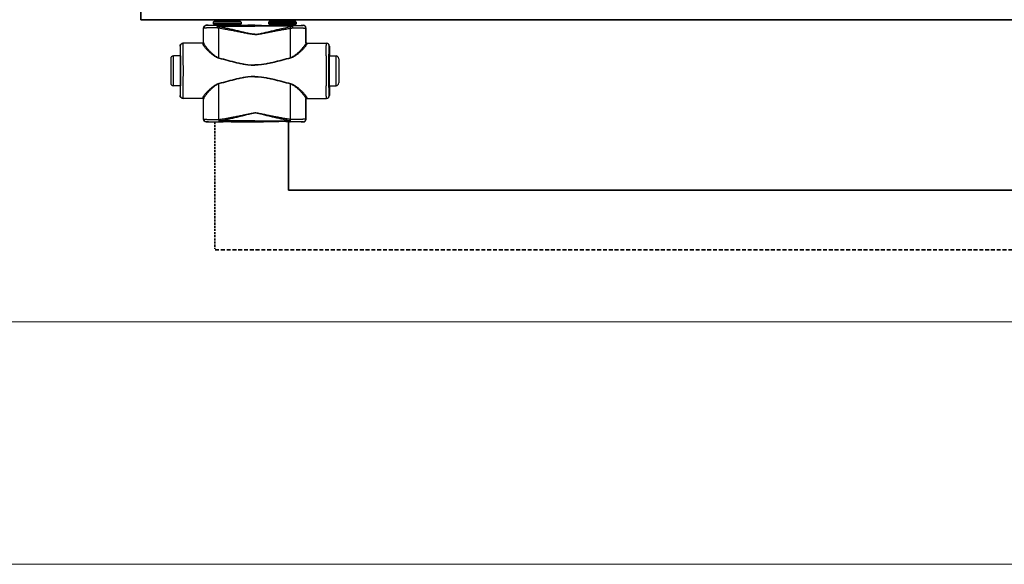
# Model space of a CAD drawing. Header units: millimetres. Extents: x 1279 to 58476, y -6899 to 74987.
# Tile 100 of 157: x 30800 to 31693, y -6899 to -6405. Entities that reach past the tile are written whole.
import ezdxf

# ---------------------------------------------------------------- set-up
doc = ezdxf.new("R2010")
doc.units = ezdxf.units.MM
for name, pattern in [('phl_thick', [0]), ('VERDECKT', [9.525, 6.35, -3.175]), ('ČÁRKOVANÁ', [0.75, 0.5, -0.25])]:
    doc.linetypes.add(name, pattern=pattern)
for name, color, linetype, lineweight in [('UT_POTRUBI - PŘÍVOD', 1, 'Continuous', 35), ('UT_POTRUBI - ZPÁTEČKA', 5, 'ČÁRKOVANÁ', 35), ('UT_SCHÉMA_PŘÍVOD', 10, 'Continuous', 35), ('UT_SCHÉMA_ZPÁTEČKA', 172, 'VERDECKT', 35), ('UT_ZAŘÍZENÍ - OT', 3, 'Continuous', 35), ('VZT_50 POPIS - OBECNE', 7, 'Continuous', 5)]:
    doc.layers.add(name, color=color, linetype=linetype, lineweight=lineweight)

msp = doc.modelspace()

# ---------------------------------------------------------------- linework, layer by layer
at = {"color": 0, "linetype": 'Continuous'}
for p, q in [((30975.77, -6406.84), (30975.47, -6407.14)), ((31000.67, -6407.14), (30975.47, -6407.14)), ((30975.47, -6407.14), (30975.47, -6408.54)), ((30975.47, -6408.54), (30976.43, -6409.49)), ((30975.47, -6408.54), (31000.67, -6408.54)), ((31000.37, -6406.84), (30975.77, -6406.84)), ((30976.43, -6409.49), (30999.72, -6409.49)), ((30999.57, -6406.04), (30976.57, -6406.04)), ((30976.57, -6406.04), (30976.57, -6406.74)), ((30999.57, -6406.74), (30976.57, -6406.74)), ((30976.57, -6409.85), (30999.57, -6409.85)), ((30976.57, -6409.85), (30976.57, -6410.21)), ((30998.47, -6404.94), (30977.67, -6404.94)), ((30999.57, -6406.04), (30999.57, -6406.74)), ((30999.57, -6409.85), (30999.57, -6410.21)), ((31000.67, -6408.54), (30999.72, -6409.49)), ((31000.37, -6406.84), (31000.67, -6407.14)), ((31000.67, -6407.14), (31000.67, -6408.54)), ((31025.77, -6406.84), (31025.47, -6407.14)), ((31025.47, -6407.14), (31050.67, -6407.14)), ((31025.47, -6407.14), (31025.47, -6408.54)), ((31050.67, -6408.54), (31025.47, -6408.54)), ((31025.47, -6408.54), (31026.43, -6409.49)), ((31025.77, -6406.84), (31050.37, -6406.84)), ((31049.72, -6409.49), (31026.43, -6409.49)), ((31026.57, -6406.04), (31026.57, -6406.74)), ((31026.57, -6406.04), (31049.57, -6406.04)), ((31026.57, -6406.74), (31049.57, -6406.74)), ((31049.57, -6409.85), (31026.57, -6409.85)), ((31026.57, -6409.85), (31026.57, -6410.21)), ((31027.67, -6404.94), (31048.47, -6404.94)), ((31049.57, -6406.04), (31049.57, -6406.74)), ((31049.57, -6409.85), (31049.57, -6410.21)), ((31050.67, -6408.54), (31049.72, -6409.49)), ((31050.37, -6406.84), (31050.67, -6407.14)), ((31050.67, -6407.14), (31050.67, -6408.54)), ((30966.7, -6412.66), (30966.57, -6412.54)), ((30966.57, -6425.54), (30966.57, -6412.54)), ((30969.2, -6410.16), (30969.07, -6410.04)), ((30970.73, -6410.04), (30969.07, -6410.04)), ((30971.07, -6410.14), (30970.73, -6410.04)), ((30984.22, -6410.23), (30979.37, -6410.23)), ((30979.37, -6410.93), (30979.37, -6410.23)), ((30979.37, -6410.93), (31013.07, -6410.93)), ((31013.07, -6410.23), (30991.93, -6410.23)), ((31006.82, -6410.04), (31005.07, -6410.14)), ((31013.07, -6410.04), (31006.82, -6410.04)), ((31013.07, -6410.04), (31019.33, -6410.04)), ((31013.07, -6410.23), (31034.22, -6410.23)), ((31046.78, -6410.93), (31013.07, -6410.93)), ((31019.33, -6410.04), (31021.07, -6410.14)), ((31041.93, -6410.23), (31046.78, -6410.23)), ((31046.78, -6410.93), (31046.78, -6410.23)), ((31055.07, -6410.14), (31055.42, -6410.04)), ((31055.42, -6410.04), (31057.07, -6410.04)), ((31056.95, -6410.16), (31057.07, -6410.04)), ((31059.45, -6412.66), (31059.57, -6412.54)), ((31059.57, -6425.54), (31059.57, -6412.54)), ((30965.88, -6426.34), (30947.87, -6426.34)), ((30966.57, -6425.54), (30966.68, -6425.54)), ((31059.57, -6425.54), (31059.47, -6425.54)), ((31060.27, -6426.34), (31078.27, -6426.34)), ((30945.58, -6428.84), (30945.37, -6428.84)), ((30945.37, -6428.84), (30945.37, -6436.99)), ((31080.57, -6428.84), (31080.77, -6428.84)), ((31080.77, -6428.84), (31080.77, -6436.99)), ((30936.87, -6440.34), (30936.87, -6462.34)), ((30945.62, -6437.84), (30939.37, -6437.84)), ((30939.37, -6464.84), (30939.37, -6437.84)), ((30945.37, -6436.99), (30945.58, -6437.34)), ((30945.77, -6437.35), (30945.77, -6437.34)), ((31080.38, -6437.35), (31080.38, -6437.34)), ((31080.53, -6437.84), (31086.77, -6437.84)), ((31080.77, -6436.99), (31080.57, -6437.34)), ((31086.77, -6464.84), (31086.77, -6437.84)), ((31089.27, -6440.34), (31089.27, -6462.34)), ((30945.62, -6464.84), (30939.37, -6464.84)), ((30945.58, -6465.34), (30945.37, -6465.69)), ((30945.37, -6465.69), (30945.37, -6473.84)), ((30945.77, -6465.34), (30945.77, -6465.33)), ((31080.38, -6465.34), (31080.38, -6465.33)), ((31080.53, -6464.84), (31086.77, -6464.84)), ((31080.57, -6465.34), (31080.77, -6465.69)), ((31080.77, -6465.69), (31080.77, -6473.84)), ((30945.37, -6473.84), (30945.58, -6473.84)), ((30965.88, -6476.34), (30947.87, -6476.34)), ((30966.68, -6477.14), (30966.57, -6477.14)), ((30966.57, -6495.24), (30966.57, -6477.14)), ((31059.47, -6477.14), (31059.57, -6477.14)), ((31059.57, -6495.24), (31059.57, -6477.14)), ((31060.27, -6476.34), (31078.27, -6476.34)), ((31080.77, -6473.84), (31080.57, -6473.84)), ((30966.57, -6495.24), (30966.69, -6495.12)), ((30969.07, -6497.74), (30969.19, -6497.62)), ((30970.73, -6497.74), (30969.07, -6497.74)), ((30971.07, -6497.63), (30970.73, -6497.74)), ((30980.62, -6495.49), (30980.8, -6495.49)), ((30980.94, -6497.55), (30981.12, -6497.55)), ((31013.07, -6496.8), (30981.12, -6496.8)), ((30981.12, -6497.55), (30981.12, -6496.8)), ((30981.12, -6497.55), (30982.38, -6497.55)), ((30993.77, -6497.55), (31013.07, -6497.55)), ((31006.82, -6497.74), (31005.07, -6497.63)), ((31013.07, -6497.74), (31006.82, -6497.74)), ((31013.07, -6496.8), (31045.03, -6496.8)), ((31032.38, -6497.55), (31013.07, -6497.55)), ((31013.07, -6497.74), (31019.33, -6497.74)), ((31019.33, -6497.74), (31021.07, -6497.63)), ((31045.03, -6497.55), (31043.77, -6497.55)), ((31045.03, -6497.55), (31045.03, -6496.8)), ((31045.21, -6497.55), (31045.03, -6497.55)), ((31045.53, -6495.49), (31045.35, -6495.49)), ((31055.07, -6497.63), (31055.42, -6497.74)), ((31055.42, -6497.74), (31057.07, -6497.74)), ((31057.07, -6497.74), (31056.96, -6497.62)), ((31059.57, -6495.24), (31059.46, -6495.12))]:
    msp.add_line(p, q, dxfattribs=at)
for centre, radius, start, end in [((30976.07, -6409.85), 0.5, 0, 45), ((30977.67, -6406.04), 1.1, 90, 180), ((30977.67, -6406.74), 1.1, 180, 185.21872), ((30998.47, -6406.04), 1.1, 0, 90), ((30998.47, -6406.74), 1.1, 354.78128, 0), ((31000.07, -6409.85), 0.5, 135, 180), ((31026.07, -6409.85), 0.5, 0, 45), ((31027.67, -6406.04), 1.1, 90, 180), ((31027.67, -6406.74), 1.1, 180, 185.21872), ((31048.47, -6406.04), 1.1, 0, 90), ((31048.47, -6406.74), 1.1, 354.78128, 0), ((31050.07, -6409.85), 0.5, 135, 180), ((30969.2, -6412.66), 2.5, 90.00246, 179.99754), ((31056.95, -6412.66), 2.5, 0.00246, 89.99754), ((30948.08, -6428.84), 2.5, 90.00225, 180.00111), ((30965.88, -6425.54), 0.8, 270.0036, 359.99724), ((31060.27, -6425.54), 0.8, 180.00276, 269.9964), ((31078.07, -6428.84), 2.5, 359.99889, 89.99775), ((30939.37, -6440.34), 2.5, 90, 180), ((28505.91, -6451.34), 2442.41, 359.68325, 0.31675), ((33520.24, -6451.34), 2442.41, 179.68325, 180.31675), ((31086.77, -6440.34), 2.5, 0, 90), ((30939.37, -6462.34), 2.5, 180, 270), ((31086.77, -6462.34), 2.5, 270, 0), ((30948.08, -6473.84), 2.5, 179.99889, 269.99775), ((30965.88, -6477.14), 0.8, 0.00276, 89.9964), ((31060.27, -6477.14), 0.8, 90.0036, 179.99724), ((31078.07, -6473.84), 2.5, 270.00225, 0.00111), ((30969.19, -6495.12), 2.5, 180.00246, 269.99754), ((31056.96, -6495.12), 2.5, 270.00246, 359.99754)]:
    msp.add_arc(centre, radius, start, end, dxfattribs=at)
at = {"color": 0, "linetype": 'Continuous', "extrusion": (0, 0, -1)}
for centre, major_axis, ratio, start_param, end_param in [((30969.07, -6412.54), (-1.77, 1.77), 0.999973, -0.785384, 0.785384), ((30988.07, -6410.14), (-17, 0), 0.005236, 4.941076, 6.283185), ((30988.07, -6410.14), (-17, 0), 0.005236, 3.141593, 4.483702), ((30947.87, -6428.84), (-2.5, 0), 0.999945, 0, 1.570796), ((30965.77, -6425.54), (-0.8, 0), 0.999986, -3.141593, -1.659157), ((30945.58, -6451.34), (0, 14), 0.010472, 0, 3.141593), ((30947.87, -6473.84), (-2.5, 0), 0.999945, -1.570796, 0), ((30965.77, -6477.14), (0.8, 0), 0.999986, -1.395381, 0), ((30969.07, -6495.24), (1.77, 1.77), 0.999973, -3.926977, -2.356208), ((30988.07, -6497.63), (-17, 0), 0.005236, 0, 1.229157), ((30988.07, -6497.63), (-17, 0), 0.005236, 1.912436, 3.141593)]:
    msp.add_ellipse(centre, major_axis=major_axis, ratio=ratio, start_param=start_param, end_param=end_param, dxfattribs=at)
at = {"color": 0, "linetype": 'Continuous'}
for centre, major_axis, ratio, start_param, end_param in [((31038.07, -6410.14), (17, 0), 0.005236, 3.141593, 4.483702), ((31038.07, -6410.14), (17, 0), 0.005236, 4.941076, 6.283185), ((31057.07, -6412.54), (1.77, 1.77), 0.999973, -0.785384, 0.785384), ((31060.37, -6425.54), (0.8, 0), 0.999986, -3.141593, -1.659157), ((31078.27, -6428.84), (2.5, 0), 0.999945, 0, 1.570796), ((31080.57, -6451.34), (0, 14), 0.010472, 0, 3.141593), ((31060.37, -6477.14), (-0.8, 0), 0.999986, -1.395381, 0), ((31078.27, -6473.84), (2.5, 0), 0.999945, -1.570796, 0), ((31038.07, -6497.63), (17, 0), 0.005236, 1.912436, 3.141593), ((31038.07, -6497.63), (17, 0), 0.005236, 0, 1.229157), ((31057.07, -6495.24), (-1.77, 1.77), 0.999973, -3.926977, -2.356208)]:
    msp.add_ellipse(centre, major_axis=major_axis, ratio=ratio, start_param=start_param, end_param=end_param, dxfattribs=at)
for points, knots in [([(30978.76, -6412.35), (30977.92, -6412.35), (30976.32, -6412.36), (30974.35, -6412.38), (30972.89, -6412.4), (30971.88, -6412.42), (30970.95, -6412.44), (30970.1, -6412.46), (30969.34, -6412.48), (30968.67, -6412.5), (30968.09, -6412.53), (30967.67, -6412.55), (30967.38, -6412.57), (30967.21, -6412.58), (30967.06, -6412.59), (30966.93, -6412.6), (30966.84, -6412.62), (30966.76, -6412.63), (30966.72, -6412.64), (30966.7, -6412.65), (30966.7, -6412.66)], [0, 0, 0, 0, 0.207034, 0.39928, 0.488214, 0.57154, 0.648707, 0.71921, 0.782588, 0.838437, 0.886403, 0.926186, 0.942933, 0.957549, 0.970012, 0.98031, 0.988432, 0.994377, 0.998178, 1, 1, 1, 1]), ([(30966.71, -6426.08), (30966.71, -6424.95), (30966.7, -6420.48), (30966.7, -6416.01), (30966.7, -6412.66)], [0, 0, 0, 0, 0.250733, 1, 1, 1, 1]), ([(30979.37, -6410.23), (30978.67, -6410.23), (30977.31, -6410.23), (30975.65, -6410.22), (30974.41, -6410.22), (30973.56, -6410.21), (30972.78, -6410.21), (30972.06, -6410.21), (30971.42, -6410.2), (30970.85, -6410.2), (30970.37, -6410.19), (30970.01, -6410.19), (30969.77, -6410.18), (30969.63, -6410.18), (30969.5, -6410.18), (30969.4, -6410.17), (30969.32, -6410.17), (30969.28, -6410.17), (30969.25, -6410.17), (30969.23, -6410.17), (30969.21, -6410.17), (30969.2, -6410.16), (30969.2, -6410.16), (30969.2, -6410.16)], [0, 0, 0, 0, 0.207653, 0.400343, 0.489423, 0.572844, 0.650059, 0.720565, 0.783909, 0.839692, 0.887568, 0.927242, 0.943927, 0.958477, 0.970869, 0.981088, 0.989117, 0.992306, 0.994945, 0.997032, 0.998568, 0.999554, 1, 1, 1, 1]), ([(30979.37, -6410.23), (30979.28, -6410.23), (30979.18, -6410.34), (30979.1, -6410.48), (30979.04, -6410.63), (30978.96, -6410.85), (30978.89, -6411.17), (30978.83, -6411.53), (30978.78, -6411.93), (30978.76, -6412.21), (30978.76, -6412.35)], [0, 0, 0, 0, 0.117156, 0.161001, 0.211236, 0.330442, 0.472834, 0.634922, 0.812344, 1, 1, 1, 1]), ([(30979.37, -6410.93), (30979.25, -6411.13), (30979.02, -6411.6), (30978.84, -6412.09), (30978.76, -6412.35)], [0, 0, 0, 0, 0.464895, 1, 1, 1, 1]), ([(30980.62, -6412.71), (30980.46, -6412.69), (30979.84, -6412.59), (30979.22, -6412.46), (30978.76, -6412.35)], [0, 0, 0, 0, 0.252579, 1, 1, 1, 1]), ([(30980.95, -6411.37), (30980.81, -6411.34), (30980.28, -6411.23), (30979.76, -6411.06), (30979.37, -6410.93)], [0, 0, 0, 0, 0.253704, 1, 1, 1, 1]), ([(30980.95, -6411.37), (30980.88, -6411.58), (30980.76, -6412.02), (30980.67, -6412.47), (30980.62, -6412.71)], [0, 0, 0, 0, 0.464569, 1, 1, 1, 1]), ([(31013.07, -6418.35), (31013.07, -6418.35), (31012.38, -6418.35), (31011.01, -6418.27), (31008.95, -6417.99), (31006.92, -6417.64), (31004.21, -6417.13), (31000.83, -6416.47), (30996.78, -6415.67), (30992.74, -6414.89), (30988.7, -6414.13), (30984.66, -6413.4), (30981.97, -6412.93), (30980.62, -6412.71)], [0.5000015, 0.5000015, 0.5000015, 0.5000015, 0.500002, 0.5313979, 0.5627848, 0.5941575, 0.6255147, 0.6881766, 0.7507583, 0.8132458, 0.8756245, 0.9378805, 1, 1, 1, 1]), ([(30980.64, -6439.48), (30980.64, -6437.24), (30980.63, -6428.32), (30980.63, -6419.39), (30980.62, -6412.71)], [0, 0, 0, 0, 0.250952, 1, 1, 1, 1]), ([(31013.07, -6418.17), (31013.07, -6418.17), (31012.73, -6418.17), (31012.04, -6418.14), (31010.67, -6418.01), (31008.97, -6417.73), (31006.94, -6417.3), (31004.93, -6416.85), (31002.92, -6416.38), (31000.25, -6415.74), (30996.92, -6414.94), (30992.92, -6413.99), (30988.93, -6413.08), (30984.94, -6412.2), (30982.28, -6411.64), (30980.95, -6411.37)], [0.499995, 0.499995, 0.499995, 0.499995, 0.4999958, 0.5157333, 0.5314718, 0.5629204, 0.5943483, 0.6257534, 0.6571339, 0.6884877, 0.7511054, 0.813586, 0.8759088, 0.9380534, 1, 1, 1, 1]), ([(30991.93, -6410.23), (30991.29, -6410.23), (30990.01, -6410.26), (30988.07, -6410.28), (30986.14, -6410.26), (30984.86, -6410.23), (30984.22, -6410.23)], [0, 0, 0, 0, 0.248355, 0.5, 0.751645, 1, 1, 1, 1]), ([(31013.07, -6418.17), (31013.07, -6418.17), (31013.42, -6418.17), (31014.11, -6418.14), (31015.48, -6418.01), (31017.18, -6417.73), (31019.21, -6417.3), (31021.22, -6416.85), (31023.23, -6416.38), (31025.9, -6415.74), (31029.23, -6414.94), (31033.23, -6413.99), (31037.22, -6413.08), (31041.21, -6412.2), (31043.87, -6411.64), (31045.2, -6411.37)], [0.499995, 0.499995, 0.499995, 0.499995, 0.4999958, 0.5157333, 0.5314718, 0.5629204, 0.5943483, 0.6257534, 0.6571339, 0.6884877, 0.7511054, 0.813586, 0.8759088, 0.9380534, 1, 1, 1, 1]), ([(31013.07, -6418.35), (31013.07, -6418.35), (31013.76, -6418.35), (31015.14, -6418.27), (31017.19, -6417.99), (31019.23, -6417.64), (31021.94, -6417.13), (31025.32, -6416.47), (31029.37, -6415.67), (31033.41, -6414.89), (31037.45, -6414.13), (31041.49, -6413.4), (31044.18, -6412.93), (31045.53, -6412.71)], [0.5000015, 0.5000015, 0.5000015, 0.5000015, 0.500002, 0.5313979, 0.5627848, 0.5941575, 0.6255147, 0.6881766, 0.7507583, 0.8132458, 0.8756245, 0.9378805, 1, 1, 1, 1]), ([(31034.22, -6410.23), (31034.86, -6410.23), (31036.14, -6410.26), (31038.07, -6410.28), (31040.01, -6410.26), (31041.29, -6410.23), (31041.93, -6410.23)], [0, 0, 0, 0, 0.248355, 0.5, 0.751645, 1, 1, 1, 1]), ([(31045.2, -6411.37), (31045.34, -6411.34), (31045.87, -6411.23), (31046.39, -6411.06), (31046.78, -6410.93)], [0, 0, 0, 0, 0.253704, 1, 1, 1, 1]), ([(31045.2, -6411.37), (31045.27, -6411.58), (31045.39, -6412.02), (31045.48, -6412.47), (31045.53, -6412.71)], [0, 0, 0, 0, 0.464569, 1, 1, 1, 1]), ([(31045.51, -6439.48), (31045.51, -6437.24), (31045.52, -6428.32), (31045.52, -6419.39), (31045.53, -6412.71)], [0, 0, 0, 0, 0.250952, 1, 1, 1, 1]), ([(31045.53, -6412.71), (31045.69, -6412.69), (31046.31, -6412.59), (31046.93, -6412.46), (31047.39, -6412.35)], [0, 0, 0, 0, 0.252579, 1, 1, 1, 1]), ([(31046.78, -6410.23), (31047.48, -6410.23), (31048.84, -6410.23), (31050.5, -6410.22), (31051.74, -6410.22), (31052.58, -6410.21), (31053.37, -6410.21), (31054.09, -6410.21), (31054.73, -6410.2), (31055.29, -6410.2), (31055.78, -6410.19), (31056.13, -6410.19), (31056.38, -6410.18), (31056.52, -6410.18), (31056.65, -6410.18), (31056.75, -6410.17), (31056.83, -6410.17), (31056.87, -6410.17), (31056.9, -6410.17), (31056.92, -6410.17), (31056.94, -6410.17), (31056.95, -6410.16), (31056.95, -6410.16), (31056.95, -6410.16)], [0, 0, 0, 0, 0.207653, 0.400343, 0.489423, 0.572844, 0.650059, 0.720565, 0.783909, 0.839692, 0.887568, 0.927242, 0.943927, 0.958477, 0.970869, 0.981088, 0.989117, 0.992306, 0.994945, 0.997032, 0.998568, 0.999554, 1, 1, 1, 1]), ([(31046.78, -6410.23), (31046.86, -6410.23), (31046.97, -6410.34), (31047.05, -6410.48), (31047.11, -6410.63), (31047.19, -6410.85), (31047.26, -6411.17), (31047.32, -6411.53), (31047.37, -6411.93), (31047.39, -6412.21), (31047.39, -6412.35)], [0, 0, 0, 0, 0.117156, 0.161001, 0.211236, 0.330442, 0.472834, 0.634922, 0.812344, 1, 1, 1, 1]), ([(31046.78, -6410.93), (31046.9, -6411.13), (31047.13, -6411.6), (31047.31, -6412.09), (31047.39, -6412.35)], [0, 0, 0, 0, 0.464895, 1, 1, 1, 1]), ([(31047.39, -6412.35), (31048.22, -6412.35), (31049.83, -6412.36), (31051.8, -6412.38), (31053.26, -6412.4), (31054.27, -6412.42), (31055.2, -6412.44), (31056.05, -6412.46), (31056.81, -6412.48), (31057.48, -6412.5), (31058.06, -6412.53), (31058.48, -6412.55), (31058.77, -6412.57), (31058.94, -6412.58), (31059.09, -6412.59), (31059.22, -6412.6), (31059.31, -6412.62), (31059.38, -6412.63), (31059.43, -6412.64), (31059.45, -6412.65), (31059.45, -6412.66)], [0, 0, 0, 0, 0.207034, 0.39928, 0.488214, 0.57154, 0.648707, 0.71921, 0.782588, 0.838437, 0.886403, 0.926186, 0.942933, 0.957549, 0.970012, 0.98031, 0.988432, 0.994377, 0.998178, 1, 1, 1, 1]), ([(31059.44, -6426.08), (31059.44, -6424.95), (31059.45, -6420.48), (31059.45, -6416.01), (31059.45, -6412.66)], [0, 0, 0, 0, 0.250733, 1, 1, 1, 1]), ([(30948.28, -6437.84), (30948.28, -6437), (30948.27, -6435.4), (30948.25, -6433.46), (30948.23, -6432.05), (30948.22, -6431.09), (30948.21, -6430.22), (30948.2, -6429.43), (30948.19, -6428.72), (30948.17, -6428.11), (30948.16, -6427.58), (30948.15, -6427.2), (30948.14, -6426.94), (30948.13, -6426.79), (30948.12, -6426.65), (30948.11, -6426.54), (30948.11, -6426.46), (30948.1, -6426.4), (30948.09, -6426.36), (30948.09, -6426.34), (30948.09, -6426.34), (30948.08, -6426.34)], [0, 0, 0, 0, 0.218984, 0.416191, 0.505653, 0.588551, 0.664564, 0.733396, 0.794781, 0.848478, 0.894279, 0.932006, 0.947796, 0.961515, 0.973152, 0.982695, 0.990138, 0.995479, 0.998726, 0.999584, 1, 1, 1, 1]), ([(30965.88, -6426.34), (30965.88, -6426.34), (30965.88, -6426.34), (30965.88, -6426.35), (30965.88, -6426.36), (30965.89, -6426.38), (30965.89, -6426.42), (30965.89, -6426.47), (30965.9, -6426.55), (30965.9, -6426.64), (30965.9, -6426.74), (30965.91, -6426.82), (30965.91, -6426.86)], [0, 0, 0, 0, 0.005122, 0.017304, 0.037118, 0.064661, 0.143035, 0.252499, 0.393016, 0.564526, 0.766907, 1, 1, 1, 1]), ([(30966.71, -6426.08), (30966.71, -6426.18), (30966.66, -6426.38), (30966.49, -6426.64), (30966.22, -6426.82), (30966.01, -6426.86), (30965.91, -6426.86)], [0, 0, 0, 0, 0.247572, 0.496581, 0.747591, 1, 1, 1, 1]), ([(30965.91, -6426.86), (30965.91, -6426.92), (30965.93, -6427.06), (30966, -6427.28), (30966.11, -6427.53), (30966.32, -6427.92), (30966.68, -6428.46), (30967.21, -6429.17), (30967.85, -6429.95), (30968.89, -6431.13), (30970.39, -6432.72), (30972.43, -6434.68), (30974.34, -6436.32), (30976.04, -6437.59), (30977.9, -6438.79), (30979.44, -6439.52), (30980.53, -6439.82)], [0, 0, 0, 0, 0.009694, 0.02127, 0.034861, 0.050494, 0.087694, 0.13227, 0.183417, 0.240322, 0.368483, 0.511765, 0.666448, 0.747227, 0.829948, 1, 1, 1, 1]), ([(30966.68, -6425.54), (30966.68, -6425.54), (30966.68, -6425.54), (30966.68, -6425.55), (30966.68, -6425.56), (30966.69, -6425.58), (30966.69, -6425.62), (30966.69, -6425.68), (30966.7, -6425.75), (30966.7, -6425.85), (30966.7, -6425.96), (30966.71, -6426.03), (30966.71, -6426.08)], [0, 0, 0, 0, 0.005057, 0.017214, 0.037015, 0.06455, 0.142921, 0.252392, 0.392925, 0.564459, 0.766871, 1, 1, 1, 1]), ([(30966.71, -6426.08), (30966.71, -6426.14), (30966.73, -6426.29), (30966.8, -6426.52), (30966.9, -6426.78), (30967.1, -6427.18), (30967.43, -6427.74), (30967.94, -6428.47), (30968.54, -6429.28), (30969.52, -6430.49), (30970.93, -6432.12), (30972.86, -6434.14), (30974.68, -6435.83), (30976.29, -6437.14), (30978.07, -6438.4), (30979.57, -6439.17), (30980.64, -6439.48)], [0, 0, 0, 0, 0.010286, 0.022433, 0.036551, 0.052653, 0.090607, 0.135698, 0.187142, 0.244158, 0.372094, 0.514728, 0.6685, 0.748767, 0.830965, 1, 1, 1, 1]), ([(31059.44, -6426.08), (31059.44, -6426.14), (31059.42, -6426.29), (31059.35, -6426.52), (31059.25, -6426.78), (31059.05, -6427.18), (31058.72, -6427.74), (31058.21, -6428.47), (31057.61, -6429.28), (31056.63, -6430.49), (31055.22, -6432.12), (31053.29, -6434.14), (31051.47, -6435.83), (31049.85, -6437.14), (31048.08, -6438.4), (31046.58, -6439.17), (31045.51, -6439.48)], [0, 0, 0, 0, 0.010286, 0.022433, 0.036551, 0.052653, 0.090607, 0.135698, 0.187142, 0.244158, 0.372094, 0.514728, 0.6685, 0.748767, 0.830965, 1, 1, 1, 1]), ([(31060.24, -6426.86), (31060.24, -6426.92), (31060.22, -6427.06), (31060.15, -6427.28), (31060.04, -6427.53), (31059.83, -6427.92), (31059.47, -6428.46), (31058.94, -6429.17), (31058.3, -6429.95), (31057.26, -6431.13), (31055.76, -6432.72), (31053.72, -6434.68), (31051.81, -6436.32), (31050.11, -6437.59), (31048.25, -6438.79), (31046.71, -6439.52), (31045.62, -6439.82)], [0, 0, 0, 0, 0.009694, 0.02127, 0.034861, 0.050494, 0.087694, 0.13227, 0.183417, 0.240322, 0.368483, 0.511765, 0.666448, 0.747227, 0.829948, 1, 1, 1, 1]), ([(31059.47, -6425.54), (31059.47, -6425.54), (31059.47, -6425.54), (31059.47, -6425.55), (31059.46, -6425.56), (31059.46, -6425.58), (31059.46, -6425.62), (31059.46, -6425.68), (31059.45, -6425.75), (31059.45, -6425.85), (31059.45, -6425.96), (31059.44, -6426.03), (31059.44, -6426.08)], [0, 0, 0, 0, 0.005057, 0.017214, 0.037015, 0.06455, 0.142921, 0.252392, 0.392925, 0.564459, 0.766871, 1, 1, 1, 1]), ([(31059.44, -6426.08), (31059.44, -6426.18), (31059.48, -6426.38), (31059.66, -6426.64), (31059.93, -6426.82), (31060.14, -6426.86), (31060.24, -6426.86)], [0, 0, 0, 0, 0.247572, 0.496581, 0.747591, 1, 1, 1, 1]), ([(31060.27, -6426.34), (31060.27, -6426.34), (31060.27, -6426.34), (31060.27, -6426.35), (31060.26, -6426.36), (31060.26, -6426.38), (31060.26, -6426.42), (31060.26, -6426.47), (31060.25, -6426.55), (31060.25, -6426.64), (31060.25, -6426.74), (31060.24, -6426.82), (31060.24, -6426.86)], [0, 0, 0, 0, 0.005122, 0.017304, 0.037118, 0.064661, 0.143035, 0.252499, 0.393016, 0.564526, 0.766907, 1, 1, 1, 1]), ([(31077.87, -6437.84), (31077.87, -6437), (31077.88, -6435.4), (31077.9, -6433.46), (31077.92, -6432.05), (31077.93, -6431.09), (31077.94, -6430.22), (31077.95, -6429.43), (31077.96, -6428.72), (31077.98, -6428.11), (31077.99, -6427.58), (31078, -6427.2), (31078.01, -6426.94), (31078.02, -6426.79), (31078.03, -6426.65), (31078.03, -6426.54), (31078.04, -6426.46), (31078.05, -6426.4), (31078.06, -6426.36), (31078.06, -6426.34), (31078.06, -6426.34), (31078.07, -6426.34)], [0, 0, 0, 0, 0.218984, 0.416191, 0.505653, 0.588551, 0.664564, 0.733396, 0.794781, 0.848478, 0.894279, 0.932006, 0.947796, 0.961515, 0.973152, 0.982695, 0.990138, 0.995479, 0.998726, 0.999584, 1, 1, 1, 1]), ([(30945.77, -6437.34), (30945.76, -6436.71), (30945.75, -6435.52), (30945.74, -6434.07), (30945.72, -6433.02), (30945.71, -6432.32), (30945.7, -6431.68), (30945.69, -6431.1), (30945.68, -6430.58), (30945.66, -6430.13), (30945.65, -6429.74), (30945.64, -6429.47), (30945.63, -6429.28), (30945.62, -6429.16), (30945.62, -6429.07), (30945.61, -6428.99), (30945.61, -6428.93), (30945.6, -6428.88), (30945.59, -6428.86), (30945.59, -6428.84), (30945.58, -6428.84)], [0, 0, 0, 0, 0.221931, 0.420259, 0.509783, 0.592499, 0.668149, 0.736495, 0.797321, 0.850436, 0.895675, 0.932895, 0.948462, 0.961984, 0.973451, 0.982856, 0.990196, 0.99547, 0.998697, 1, 1, 1, 1]), ([(31080.38, -6437.34), (31080.39, -6436.71), (31080.4, -6435.52), (31080.41, -6434.07), (31080.43, -6433.02), (31080.44, -6432.32), (31080.45, -6431.68), (31080.46, -6431.1), (31080.47, -6430.58), (31080.49, -6430.13), (31080.5, -6429.74), (31080.51, -6429.47), (31080.52, -6429.28), (31080.52, -6429.16), (31080.53, -6429.07), (31080.54, -6428.99), (31080.54, -6428.93), (31080.55, -6428.88), (31080.56, -6428.86), (31080.56, -6428.84), (31080.57, -6428.84)], [0, 0, 0, 0, 0.221931, 0.420259, 0.509783, 0.592499, 0.668149, 0.736495, 0.797321, 0.850436, 0.895675, 0.932895, 0.948462, 0.961984, 0.973451, 0.982856, 0.990196, 0.99547, 0.998697, 1, 1, 1, 1]), ([(30945.77, -6465.33), (30945.79, -6463.13), (30945.81, -6458.47), (30945.82, -6451.34), (30945.81, -6444.21), (30945.79, -6439.55), (30945.77, -6437.35)], [0, 0, 0, 0, 0.235226, 0.499987, 0.764754, 1, 1, 1, 1]), ([(30980.64, -6439.48), (30980.63, -6439.51), (30980.6, -6439.62), (30980.56, -6439.73), (30980.53, -6439.82)], [0, 0, 0, 0, 0.258378, 1, 1, 1, 1]), ([(30980.53, -6439.82), (30983.2, -6440.53), (30987.2, -6441.61), (30992.56, -6442.98), (30996.6, -6443.95), (31000.66, -6444.83), (31004.77, -6445.56), (31008.22, -6445.97), (31010.99, -6446.14), (31012.38, -6446.17), (31013.07, -6446.17), (31013.07, -6446.17)], [0, 0, 0, 0, 0.1245061, 0.1869228, 0.2494269, 0.3120016, 0.3746311, 0.4372993, 0.4686472, 0.4999998, 0.5, 0.5, 0.5, 0.5]), ([(30980.64, -6439.48), (30983.29, -6440.22), (30987.27, -6441.33), (30992.61, -6442.73), (30996.64, -6443.73), (31000.69, -6444.64), (31004.78, -6445.39), (31008.22, -6445.82), (31010.99, -6446), (31012.38, -6446.03), (31013.07, -6446.03), (31013.07, -6446.03)], [0, 0, 0, 0, 0.1244767, 0.1868883, 0.2493924, 0.3119715, 0.3746087, 0.437287, 0.4686409, 0.4999998, 0.5, 0.5, 0.5, 0.5]), ([(31045.51, -6439.48), (31042.86, -6440.22), (31038.87, -6441.33), (31033.54, -6442.73), (31029.51, -6443.73), (31025.46, -6444.64), (31021.37, -6445.39), (31017.93, -6445.82), (31015.16, -6446), (31013.77, -6446.03), (31013.07, -6446.03), (31013.07, -6446.03)], [0, 0, 0, 0, 0.1244767, 0.1868883, 0.2493924, 0.3119715, 0.3746087, 0.437287, 0.4686409, 0.4999998, 0.5, 0.5, 0.5, 0.5]), ([(31045.62, -6439.82), (31042.95, -6440.53), (31038.95, -6441.61), (31033.59, -6442.98), (31029.55, -6443.95), (31025.49, -6444.83), (31021.38, -6445.56), (31017.93, -6445.97), (31015.16, -6446.14), (31013.77, -6446.17), (31013.07, -6446.17), (31013.07, -6446.17)], [0, 0, 0, 0, 0.1245061, 0.1869228, 0.2494269, 0.3120016, 0.3746311, 0.4372993, 0.4686472, 0.4999998, 0.5, 0.5, 0.5, 0.5]), ([(31045.51, -6439.48), (31045.52, -6439.51), (31045.55, -6439.62), (31045.59, -6439.73), (31045.62, -6439.82)], [0, 0, 0, 0, 0.258378, 1, 1, 1, 1]), ([(31080.38, -6465.33), (31080.36, -6463.13), (31080.34, -6458.47), (31080.33, -6451.34), (31080.34, -6444.21), (31080.36, -6439.55), (31080.38, -6437.35)], [0, 0, 0, 0, 0.235226, 0.499987, 0.764754, 1, 1, 1, 1]), ([(30980.53, -6462.86), (30979.44, -6463.16), (30977.9, -6463.88), (30976.04, -6465.09), (30974.34, -6466.36), (30972.43, -6468), (30970.39, -6469.96), (30968.89, -6471.54), (30967.85, -6472.73), (30967.21, -6473.51), (30966.68, -6474.22), (30966.32, -6474.76), (30966.11, -6475.15), (30966, -6475.39), (30965.93, -6475.62), (30965.91, -6475.76), (30965.91, -6475.82)], [0, 0, 0, 0, 0.170052, 0.252774, 0.333553, 0.488235, 0.631517, 0.759678, 0.816583, 0.86773, 0.912306, 0.949506, 0.965139, 0.978731, 0.990306, 1, 1, 1, 1]), ([(30980.64, -6463.19), (30979.57, -6463.51), (30978.07, -6464.28), (30976.29, -6465.54), (30974.68, -6466.85), (30972.86, -6468.54), (30970.93, -6470.56), (30969.52, -6472.19), (30968.54, -6473.4), (30967.94, -6474.21), (30967.43, -6474.94), (30967.1, -6475.5), (30966.9, -6475.9), (30966.8, -6476.16), (30966.73, -6476.39), (30966.71, -6476.54), (30966.71, -6476.6)], [0, 0, 0, 0, 0.169036, 0.251233, 0.3315, 0.485272, 0.627906, 0.755842, 0.812858, 0.864302, 0.909393, 0.947347, 0.963449, 0.977567, 0.989714, 1, 1, 1, 1]), ([(31013.07, -6456.5), (31011.68, -6456.5), (31008.91, -6456.62), (31004.77, -6457.12), (31000.66, -6457.85), (30996.6, -6458.73), (30992.56, -6459.7), (30987.2, -6461.07), (30983.2, -6462.15), (30980.53, -6462.86)], [0.5, 0.5, 0.5, 0.5, 0.5626889, 0.6253582, 0.6879892, 0.7505657, 0.8130716, 0.8754902, 1, 1, 1, 1]), ([(30980.64, -6463.19), (30980.63, -6463.17), (30980.6, -6463.05), (30980.56, -6462.94), (30980.53, -6462.86)], [0, 0, 0, 0, 0.258378, 1, 1, 1, 1]), ([(30980.62, -6495.49), (30980.62, -6492.82), (30980.63, -6482.05), (30980.63, -6471.29), (30980.64, -6463.19)], [0, 0, 0, 0, 0.248459, 1, 1, 1, 1]), ([(31013.07, -6456.65), (31011.69, -6456.65), (31008.91, -6456.78), (31004.78, -6457.29), (31000.69, -6458.04), (30996.64, -6458.95), (30992.61, -6459.95), (30987.27, -6461.35), (30983.29, -6462.46), (30980.64, -6463.19)], [0.5, 0.5, 0.5, 0.5, 0.5627005, 0.6253799, 0.6880187, 0.7505997, 0.8131057, 0.8755193, 1, 1, 1, 1]), ([(31013.07, -6456.5), (31014.46, -6456.5), (31017.24, -6456.62), (31021.38, -6457.12), (31025.49, -6457.85), (31029.55, -6458.73), (31033.59, -6459.7), (31038.95, -6461.07), (31042.95, -6462.15), (31045.62, -6462.86)], [0.5, 0.5, 0.5, 0.5, 0.5626889, 0.6253582, 0.6879892, 0.7505657, 0.8130716, 0.8754902, 1, 1, 1, 1]), ([(31013.07, -6456.65), (31014.46, -6456.65), (31017.24, -6456.78), (31021.37, -6457.29), (31025.46, -6458.04), (31029.51, -6458.95), (31033.54, -6459.95), (31038.87, -6461.35), (31042.86, -6462.46), (31045.51, -6463.19)], [0.5, 0.5, 0.5, 0.5, 0.5627005, 0.6253799, 0.6880187, 0.7505997, 0.8131057, 0.8755193, 1, 1, 1, 1]), ([(31045.51, -6463.19), (31045.52, -6463.17), (31045.55, -6463.05), (31045.59, -6462.94), (31045.62, -6462.86)], [0, 0, 0, 0, 0.258378, 1, 1, 1, 1]), ([(31045.51, -6463.19), (31046.58, -6463.51), (31048.08, -6464.28), (31049.85, -6465.54), (31051.47, -6466.85), (31053.29, -6468.54), (31055.22, -6470.56), (31056.63, -6472.19), (31057.61, -6473.4), (31058.21, -6474.21), (31058.72, -6474.94), (31059.05, -6475.5), (31059.25, -6475.9), (31059.35, -6476.16), (31059.42, -6476.39), (31059.44, -6476.54), (31059.44, -6476.6)], [0, 0, 0, 0, 0.169036, 0.251233, 0.3315, 0.485272, 0.627906, 0.755842, 0.812858, 0.864302, 0.909393, 0.947347, 0.963449, 0.977567, 0.989714, 1, 1, 1, 1]), ([(31045.53, -6495.49), (31045.53, -6492.82), (31045.52, -6482.05), (31045.52, -6471.29), (31045.51, -6463.19)], [0, 0, 0, 0, 0.248459, 1, 1, 1, 1]), ([(31045.62, -6462.86), (31046.71, -6463.16), (31048.25, -6463.88), (31050.11, -6465.09), (31051.81, -6466.36), (31053.72, -6468), (31055.76, -6469.96), (31057.26, -6471.54), (31058.3, -6472.73), (31058.94, -6473.51), (31059.47, -6474.22), (31059.83, -6474.76), (31060.04, -6475.15), (31060.15, -6475.39), (31060.22, -6475.62), (31060.24, -6475.76), (31060.24, -6475.82)], [0, 0, 0, 0, 0.170052, 0.252774, 0.333553, 0.488235, 0.631517, 0.759678, 0.816583, 0.86773, 0.912306, 0.949506, 0.965139, 0.978731, 0.990306, 1, 1, 1, 1]), ([(30945.58, -6473.84), (30945.59, -6473.84), (30945.59, -6473.82), (30945.6, -6473.8), (30945.61, -6473.75), (30945.61, -6473.69), (30945.62, -6473.61), (30945.62, -6473.51), (30945.63, -6473.4), (30945.64, -6473.21), (30945.65, -6472.93), (30945.66, -6472.55), (30945.68, -6472.1), (30945.69, -6471.58), (30945.7, -6471), (30945.71, -6470.36), (30945.72, -6469.66), (30945.74, -6468.61), (30945.75, -6467.16), (30945.76, -6465.97), (30945.77, -6465.34)], [0, 0, 0, 0, 0.001303, 0.00453, 0.009804, 0.017144, 0.026549, 0.038016, 0.051538, 0.067105, 0.104325, 0.149564, 0.202679, 0.263505, 0.331851, 0.407501, 0.490217, 0.579741, 0.778069, 1, 1, 1, 1]), ([(30948.08, -6476.34), (30948.09, -6476.34), (30948.09, -6476.33), (30948.09, -6476.32), (30948.1, -6476.28), (30948.11, -6476.22), (30948.11, -6476.14), (30948.12, -6476.03), (30948.13, -6475.89), (30948.14, -6475.74), (30948.15, -6475.48), (30948.16, -6475.1), (30948.17, -6474.57), (30948.19, -6473.95), (30948.2, -6473.25), (30948.21, -6472.46), (30948.22, -6471.59), (30948.23, -6470.63), (30948.25, -6469.22), (30948.27, -6467.28), (30948.28, -6465.68), (30948.28, -6464.84)], [0, 0, 0, 0, 0.000416, 0.001274, 0.004521, 0.009862, 0.017305, 0.026849, 0.038485, 0.052204, 0.067994, 0.105721, 0.151522, 0.205219, 0.266604, 0.335437, 0.411449, 0.494347, 0.58381, 0.781016, 1, 1, 1, 1]), ([(31078.07, -6476.34), (31078.06, -6476.34), (31078.06, -6476.33), (31078.06, -6476.32), (31078.05, -6476.28), (31078.04, -6476.22), (31078.03, -6476.14), (31078.03, -6476.03), (31078.02, -6475.89), (31078.01, -6475.74), (31078, -6475.48), (31077.99, -6475.1), (31077.98, -6474.57), (31077.96, -6473.95), (31077.95, -6473.25), (31077.94, -6472.46), (31077.93, -6471.59), (31077.92, -6470.63), (31077.9, -6469.22), (31077.88, -6467.28), (31077.87, -6465.68), (31077.87, -6464.84)], [0, 0, 0, 0, 0.000416, 0.001274, 0.004521, 0.009862, 0.017305, 0.026849, 0.038485, 0.052204, 0.067994, 0.105721, 0.151522, 0.205219, 0.266604, 0.335437, 0.411449, 0.494347, 0.58381, 0.781016, 1, 1, 1, 1]), ([(31080.57, -6473.84), (31080.56, -6473.84), (31080.56, -6473.82), (31080.55, -6473.8), (31080.54, -6473.75), (31080.54, -6473.69), (31080.53, -6473.61), (31080.52, -6473.51), (31080.52, -6473.4), (31080.51, -6473.21), (31080.5, -6472.93), (31080.49, -6472.55), (31080.47, -6472.1), (31080.46, -6471.58), (31080.45, -6471), (31080.44, -6470.36), (31080.43, -6469.66), (31080.41, -6468.61), (31080.4, -6467.16), (31080.39, -6465.97), (31080.38, -6465.34)], [0, 0, 0, 0, 0.001303, 0.00453, 0.009804, 0.017144, 0.026549, 0.038016, 0.051538, 0.067105, 0.104325, 0.149564, 0.202679, 0.263505, 0.331851, 0.407501, 0.490217, 0.579741, 0.778069, 1, 1, 1, 1]), ([(30965.91, -6475.82), (30965.91, -6475.86), (30965.9, -6475.94), (30965.9, -6476.04), (30965.9, -6476.13), (30965.89, -6476.2), (30965.89, -6476.26), (30965.89, -6476.3), (30965.88, -6476.32), (30965.88, -6476.33), (30965.88, -6476.34), (30965.88, -6476.34), (30965.88, -6476.34)], [0, 0, 0, 0, 0.233093, 0.435474, 0.606984, 0.747501, 0.856965, 0.935339, 0.962882, 0.982696, 0.994878, 1, 1, 1, 1]), ([(30966.71, -6476.6), (30966.71, -6476.5), (30966.66, -6476.3), (30966.49, -6476.04), (30966.22, -6475.86), (30966.01, -6475.82), (30965.91, -6475.82)], [0, 0, 0, 0, 0.247572, 0.496581, 0.747591, 1, 1, 1, 1]), ([(30966.71, -6476.6), (30966.71, -6476.65), (30966.7, -6476.72), (30966.7, -6476.83), (30966.7, -6476.92), (30966.69, -6477), (30966.69, -6477.06), (30966.69, -6477.1), (30966.68, -6477.12), (30966.68, -6477.13), (30966.68, -6477.14), (30966.68, -6477.14), (30966.68, -6477.14)], [0, 0, 0, 0, 0.23313, 0.435541, 0.607074, 0.747608, 0.857079, 0.93545, 0.962985, 0.982786, 0.994943, 1, 1, 1, 1]), ([(30966.69, -6495.12), (30966.69, -6493.59), (30966.7, -6487.41), (30966.7, -6481.24), (30966.71, -6476.6)], [0, 0, 0, 0, 0.248801, 1, 1, 1, 1]), ([(31059.44, -6476.6), (31059.44, -6476.5), (31059.48, -6476.3), (31059.66, -6476.04), (31059.93, -6475.86), (31060.14, -6475.82), (31060.24, -6475.82)], [0, 0, 0, 0, 0.247572, 0.496581, 0.747591, 1, 1, 1, 1]), ([(31059.46, -6495.12), (31059.46, -6493.59), (31059.45, -6487.41), (31059.45, -6481.24), (31059.44, -6476.6)], [0, 0, 0, 0, 0.248801, 1, 1, 1, 1]), ([(31059.44, -6476.6), (31059.44, -6476.65), (31059.45, -6476.72), (31059.45, -6476.83), (31059.45, -6476.92), (31059.46, -6477), (31059.46, -6477.06), (31059.46, -6477.1), (31059.46, -6477.12), (31059.47, -6477.13), (31059.47, -6477.14), (31059.47, -6477.14), (31059.47, -6477.14)], [0, 0, 0, 0, 0.23313, 0.435541, 0.607074, 0.747608, 0.857079, 0.93545, 0.962985, 0.982786, 0.994943, 1, 1, 1, 1]), ([(31060.24, -6475.82), (31060.24, -6475.86), (31060.25, -6475.94), (31060.25, -6476.04), (31060.25, -6476.13), (31060.26, -6476.2), (31060.26, -6476.26), (31060.26, -6476.3), (31060.26, -6476.32), (31060.27, -6476.33), (31060.27, -6476.34), (31060.27, -6476.34), (31060.27, -6476.34)], [0, 0, 0, 0, 0.233093, 0.435474, 0.606984, 0.747501, 0.856965, 0.935339, 0.962882, 0.982696, 0.994878, 1, 1, 1, 1]), ([(30980.8, -6495.49), (30982.14, -6495.27), (30984.82, -6494.81), (30988.85, -6494.09), (30992.87, -6493.33), (30996.23, -6492.67), (30998.91, -6492.13), (31000.93, -6491.72), (31002.94, -6491.31), (31004.96, -6490.89), (31006.98, -6490.48), (31008.66, -6490.13), (31010.01, -6489.87), (31011.36, -6489.63), (31012.39, -6489.49), (31013.07, -6489.49)], [0, 0, 0, 0, 0.0621172, 0.1243716, 0.1867502, 0.2492392, 0.2805207, 0.3118245, 0.3431487, 0.3744915, 0.4058513, 0.4372266, 0.4529199, 0.4686172, 0.5, 0.5, 0.5, 0.5]), ([(30981.12, -6496.8), (30982.45, -6496.53), (30985.1, -6495.98), (30989.08, -6495.11), (30993.06, -6494.2), (30996.38, -6493.4), (30999.04, -6492.76), (31001.03, -6492.26), (31003.02, -6491.77), (31005.02, -6491.26), (31007.02, -6490.76), (31008.68, -6490.35), (31010.02, -6490.03), (31011.36, -6489.74), (31012.39, -6489.56), (31013.07, -6489.56)], [0, 0, 0, 0, 0.0619437, 0.1240868, 0.1864104, 0.2488944, 0.2801902, 0.3115184, 0.3428764, 0.3742614, 0.4056711, 0.4371032, 0.4528275, 0.4685577, 0.5, 0.5, 0.5, 0.5]), ([(31045.35, -6495.49), (31044.01, -6495.27), (31041.33, -6494.81), (31037.3, -6494.09), (31033.28, -6493.33), (31029.92, -6492.67), (31027.24, -6492.13), (31025.22, -6491.72), (31023.21, -6491.31), (31021.19, -6490.89), (31019.17, -6490.48), (31017.49, -6490.13), (31016.14, -6489.87), (31014.79, -6489.63), (31013.76, -6489.49), (31013.07, -6489.49)], [0, 0, 0, 0, 0.0621172, 0.1243716, 0.1867502, 0.2492392, 0.2805207, 0.3118245, 0.3431487, 0.3744915, 0.4058513, 0.4372266, 0.4529199, 0.4686172, 0.5, 0.5, 0.5, 0.5]), ([(31045.03, -6496.8), (31043.7, -6496.53), (31041.05, -6495.98), (31037.07, -6495.11), (31033.09, -6494.2), (31029.77, -6493.4), (31027.11, -6492.76), (31025.12, -6492.26), (31023.12, -6491.77), (31021.13, -6491.26), (31019.13, -6490.76), (31017.47, -6490.35), (31016.13, -6490.03), (31014.79, -6489.74), (31013.76, -6489.56), (31013.07, -6489.56)], [0, 0, 0, 0, 0.0619437, 0.1240868, 0.1864104, 0.2488944, 0.2801902, 0.3115184, 0.3428764, 0.3742614, 0.4056711, 0.4371032, 0.4528275, 0.4685577, 0.5, 0.5, 0.5, 0.5]), ([(30966.69, -6495.12), (30966.69, -6495.13), (30966.72, -6495.15), (30966.77, -6495.16), (30966.86, -6495.18), (30966.97, -6495.19), (30967.12, -6495.21), (30967.29, -6495.23), (30967.5, -6495.24), (30967.84, -6495.27), (30968.33, -6495.29), (30969.01, -6495.32), (30969.8, -6495.35), (30970.7, -6495.37), (30971.69, -6495.4), (30972.77, -6495.42), (30973.93, -6495.44), (30975.62, -6495.46), (30977.86, -6495.48), (30979.68, -6495.49), (30980.62, -6495.49)], [0, 0, 0, 0, 0.001901, 0.0058, 0.011886, 0.020197, 0.030732, 0.043479, 0.058422, 0.075536, 0.116153, 0.165047, 0.22186, 0.286169, 0.35749, 0.43527, 0.518903, 0.607727, 0.798032, 1, 1, 1, 1]), ([(30969.19, -6497.62), (30969.19, -6497.62), (30969.2, -6497.62), (30969.21, -6497.62), (30969.23, -6497.62), (30969.25, -6497.62), (30969.29, -6497.61), (30969.34, -6497.61), (30969.43, -6497.61), (30969.55, -6497.61), (30969.7, -6497.6), (30969.87, -6497.6), (30970.07, -6497.6), (30970.3, -6497.59), (30970.65, -6497.59), (30971.14, -6497.58), (30971.81, -6497.58), (30972.56, -6497.57), (30973.4, -6497.57), (30974.31, -6497.57), (30975.29, -6497.56), (30976.72, -6497.56), (30978.61, -6497.55), (30980.15, -6497.55), (30980.94, -6497.55)], [0, 0, 0, 0, 0.000442, 0.001439, 0.003, 0.005125, 0.007814, 0.011067, 0.019262, 0.029696, 0.04235, 0.057205, 0.074237, 0.093413, 0.114703, 0.163471, 0.220191, 0.284451, 0.355774, 0.433617, 0.517377, 0.606395, 0.797271, 1, 1, 1, 1]), ([(30980.94, -6497.55), (30980.92, -6497.55), (30980.88, -6497.52), (30980.85, -6497.46), (30980.83, -6497.39), (30980.8, -6497.31), (30980.76, -6497.17), (30980.7, -6496.83), (30980.65, -6496.25), (30980.62, -6495.76), (30980.62, -6495.49)], [0, 0, 0, 0, 0.03281, 0.058939, 0.09263, 0.134005, 0.182986, 0.302653, 0.616803, 1, 1, 1, 1]), ([(30981.12, -6497.55), (30981.1, -6497.55), (30981.06, -6497.52), (30981.03, -6497.46), (30981, -6497.39), (30980.98, -6497.31), (30980.94, -6497.17), (30980.88, -6496.83), (30980.83, -6496.25), (30980.8, -6495.76), (30980.8, -6495.49)], [0, 0, 0, 0, 0.032697, 0.058797, 0.092469, 0.133835, 0.182813, 0.302491, 0.616704, 1, 1, 1, 1]), ([(30981.12, -6496.8), (30981.05, -6496.6), (30980.94, -6496.17), (30980.84, -6495.73), (30980.8, -6495.49)], [0, 0, 0, 0, 0.463333, 1, 1, 1, 1]), ([(30982.38, -6497.55), (30982.84, -6497.55), (30983.78, -6497.52), (30985.19, -6497.43), (30986.63, -6497.36), (30988.07, -6497.33), (30989.52, -6497.36), (30990.96, -6497.43), (30992.37, -6497.52), (30993.31, -6497.55), (30993.77, -6497.55)], [0, 0, 0, 0, 0.12176, 0.246313, 0.372689, 0.5, 0.627311, 0.753687, 0.87824, 1, 1, 1, 1]), ([(31043.77, -6497.55), (31043.31, -6497.55), (31042.37, -6497.52), (31040.96, -6497.43), (31039.52, -6497.36), (31038.07, -6497.33), (31036.63, -6497.36), (31035.19, -6497.43), (31033.78, -6497.52), (31032.84, -6497.55), (31032.38, -6497.55)], [0, 0, 0, 0, 0.12176, 0.246313, 0.372689, 0.5, 0.627311, 0.753687, 0.87824, 1, 1, 1, 1]), ([(31045.03, -6497.55), (31045.05, -6497.55), (31045.09, -6497.52), (31045.12, -6497.46), (31045.15, -6497.39), (31045.17, -6497.31), (31045.21, -6497.17), (31045.27, -6496.83), (31045.32, -6496.25), (31045.35, -6495.76), (31045.35, -6495.49)], [0, 0, 0, 0, 0.032697, 0.058797, 0.092469, 0.133835, 0.182813, 0.302491, 0.616704, 1, 1, 1, 1]), ([(31045.03, -6496.8), (31045.09, -6496.6), (31045.21, -6496.17), (31045.31, -6495.73), (31045.35, -6495.49)], [0, 0, 0, 0, 0.463333, 1, 1, 1, 1]), ([(31045.21, -6497.55), (31045.23, -6497.55), (31045.27, -6497.52), (31045.3, -6497.46), (31045.32, -6497.39), (31045.35, -6497.31), (31045.38, -6497.17), (31045.45, -6496.83), (31045.5, -6496.25), (31045.53, -6495.76), (31045.53, -6495.49)], [0, 0, 0, 0, 0.03281, 0.058939, 0.09263, 0.134005, 0.182986, 0.302653, 0.616803, 1, 1, 1, 1]), ([(31056.96, -6497.62), (31056.96, -6497.62), (31056.95, -6497.62), (31056.94, -6497.62), (31056.92, -6497.62), (31056.9, -6497.62), (31056.86, -6497.61), (31056.81, -6497.61), (31056.72, -6497.61), (31056.6, -6497.61), (31056.45, -6497.6), (31056.28, -6497.6), (31056.08, -6497.6), (31055.85, -6497.59), (31055.5, -6497.59), (31055.01, -6497.58), (31054.34, -6497.58), (31053.59, -6497.57), (31052.75, -6497.57), (31051.84, -6497.57), (31050.86, -6497.56), (31049.43, -6497.56), (31047.54, -6497.55), (31046, -6497.55), (31045.21, -6497.55)], [0, 0, 0, 0, 0.000442, 0.001439, 0.003, 0.005125, 0.007814, 0.011067, 0.019262, 0.029696, 0.04235, 0.057205, 0.074237, 0.093413, 0.114703, 0.163471, 0.220191, 0.284451, 0.355774, 0.433617, 0.517377, 0.606395, 0.797271, 1, 1, 1, 1]), ([(31059.46, -6495.12), (31059.46, -6495.13), (31059.43, -6495.15), (31059.38, -6495.16), (31059.29, -6495.18), (31059.18, -6495.19), (31059.03, -6495.21), (31058.86, -6495.23), (31058.65, -6495.24), (31058.31, -6495.27), (31057.82, -6495.29), (31057.14, -6495.32), (31056.35, -6495.35), (31055.45, -6495.37), (31054.46, -6495.4), (31053.38, -6495.42), (31052.22, -6495.44), (31050.53, -6495.46), (31048.29, -6495.48), (31046.47, -6495.49), (31045.53, -6495.49)], [0, 0, 0, 0, 0.001901, 0.0058, 0.011886, 0.020197, 0.030732, 0.043479, 0.058422, 0.075536, 0.116153, 0.165047, 0.22186, 0.286169, 0.35749, 0.43527, 0.518903, 0.607727, 0.798032, 1, 1, 1, 1])]:
    msp.add_open_spline(points, degree=3, knots=knots, dxfattribs=at)
at = {"layer": 'UT_POTRUBI - PŘÍVOD'}
msp.add_line((37393.49, -6559.6), (31043.77, -6559.6), dxfattribs=at)
at = {"layer": 'UT_POTRUBI - ZPÁTEČKA', "ltscale": 7}
msp.add_line((37459.13, -6613.81), (30976.73, -6613.81), dxfattribs=at)
at = {"layer": 'UT_SCHÉMA_PŘÍVOD'}
msp.add_line((31043.77, -6497.55), (31043.77, -6559.6), dxfattribs=at)
at = {"layer": 'UT_SCHÉMA_ZPÁTEČKA', "ltscale": 0.3}
msp.add_line((30976.73, -6497.57), (30976.73, -6612.78), dxfattribs=at)
at = {"layer": 'UT_ZAŘÍZENÍ - OT', "linetype": 'Continuous'}
for p, q in [((30909.76, -5904.94), (30909.76, -6404.94)), ((30909.76, -6404.94), (32109.76, -6404.94))]:
    msp.add_line(p, q, dxfattribs=at)
at = {"layer": 'VZT_50 POPIS - OBECNE', "linetype": 'phl_thick'}
for p, q in [((1278.79, -6678.99), (35150.33, -6678.99)), ((7635.51, -6678.99), (52959.02, -6678.99)), ((1278.79, -6898.99), (35150.33, -6898.99)), ((7635.51, -6898.99), (52959.02, -6898.99))]:
    msp.add_line(p, q, dxfattribs=at)

doc.saveas('drawing.dxf')
